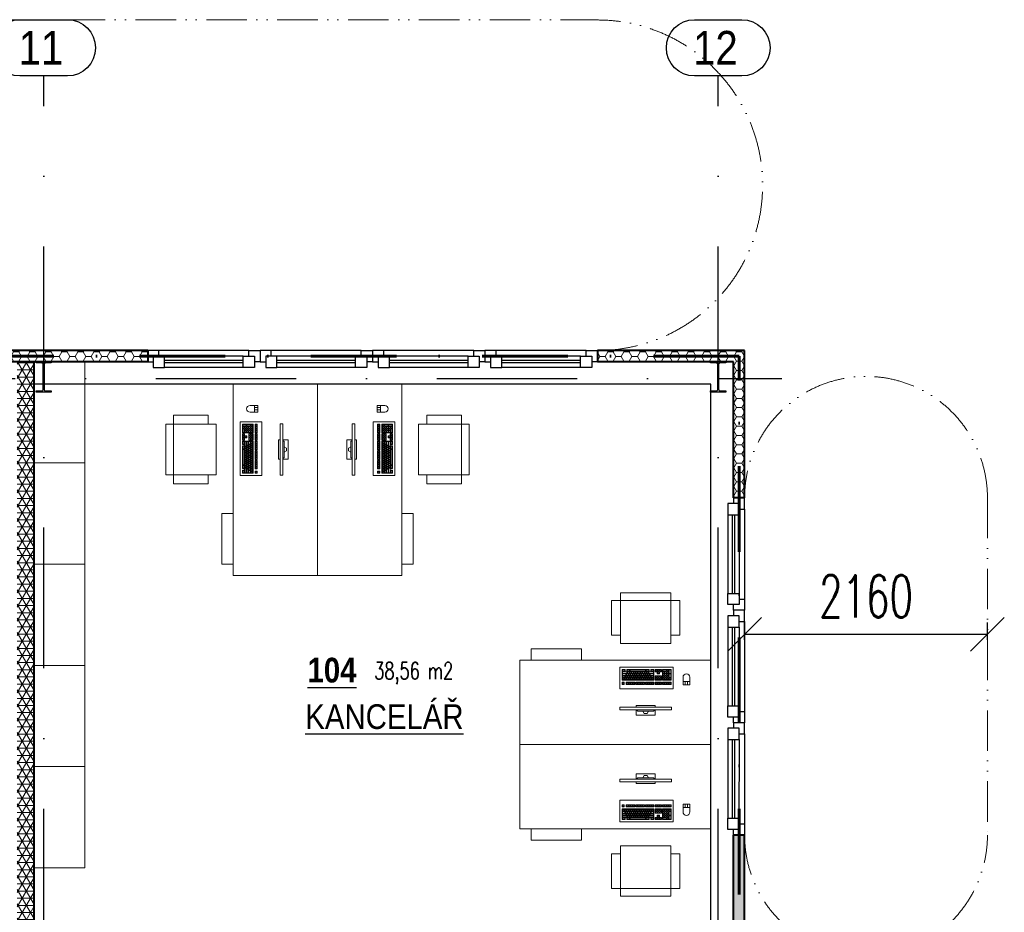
# Model space of a CAD drawing. Header units: millimetres. Extents: x 2886542 to 7567581, y -792623 to 134766.
# Tile 41 of 256: x 3939345 to 3948103, y -343687 to -335748. Entities that reach past the tile are written whole.
import ezdxf

# ---------------------------------------------------------------- set-up
doc = ezdxf.new("R2010")
doc.units = ezdxf.units.MM
for name, pattern in [('ACAD_ISO12W100', [21, 12, -3, 0, -3, 0, -3]), ('DASHDOT', [1, 0.5, -0.25, 0, -0.25]), ('DASHDOTX2', [50.8, 25.4, -12.7, 0, -12.7])]:
    doc.linetypes.add(name, pattern=pattern)
for name, color, linetype in [('IN_C_OSA', 6, 'DASHDOT'), ('IN_LEGENDA_M', 3, 'Continuous'), ('IN_NS_TENKA', 20, 'Continuous'), ('IN_NS_VYPLNE OTVORU', 16, 'Continuous'), ('IN_VYPLNE OTVORU', 151, 'Continuous'), ('požárničina', 10, 'Continuous')]:
    doc.layers.add(name, color=color, linetype=linetype)
doc.layers.add('IN_HELP', color=6, linetype='Continuous', plot=False)
for name, color, linetype, lineweight in [('IN_NS_TLUSTA', 1, 'Continuous', 40), ('IN_SLOUPY', 134, 'Continuous', 30), ('IN_SRAFY', 8, 'Continuous', 9), ('IN_STAFAGE', 8, 'Continuous', 9)]:
    doc.layers.add(name, color=color, linetype=linetype, lineweight=lineweight)
doc.styles.add('ARIAL', font='arial.ttf')
doc.styles.add('DVERE', font='SIMPLEX.shx', dxfattribs={"width": 0.65})
doc.styles.add('KOTY', font='SIMPLEX.SHX', dxfattribs={"width": 0.7})
doc.styles.add('ROMAND', font='romand.shx', dxfattribs={"width": 0.85})
doc.dimstyles.new('1_75', dxfattribs={"dimscale": 75, "dimtxt": 2.5, "dimasz": 2, "dimexe": 0.7, "dimexo": 0.625, "dimgap": 1, "dimtad": 1, "dimdec": 0, "dimrnd": 1, "dimtxsty": 'DVERE', "dimblk": 'OBLIQUE', "dimcen": 1.5, "dimclrd": 256, "dimclre": 256, "dimclrt": 4, "dimadec": 0, "dimazin": 0, "dimtm": 1e-09, "dimtfac": 1, "dimtdec": 0, "dimtix": 1, "dimtmove": 2, "dimatfit": 3, "dimldrblk": 'OBLIQUE', "dimfxl": 0, "dimarcsym": 0})
pattern_1 = [(0, (3590032.77, -350293.27), (71.4375, 41.2444597), [47.625, -95.25]), (120, (3590032.77, -350293.27), (-71.4375, 41.24446), [47.625, -95.25]), (60, (3590032.77, -350293.27), (2e-07, 82.4889196), [-95.25, 47.625])]

# ---------------------------------------------------------------- blocks, each defined once
blk = doc.blocks.new('Klávesnice')
at = {"color": 0, "linetype": 'ByBlock', "lineweight": -2}
for p, q in [((0, 193), (476, 193)), ((0, 192), (0, 193)), ((0, 193), (0, 192)), ((0, 192), (0, 193)), ((0, 0), (0, 192)), ((0, 192), (0, 0)), ((476, 193), (476, 192)), ((476, 193), (476, 192)), ((476, 192), (476, 193)), ((476, 192), (476, 0)), ((476, 192), (476, 0)), ((39, 152), (20, 152)), ((20, 133), (20, 152)), ((20, 133), (39, 133)), ((39, 114), (20, 114)), ((20, 114), (20, 95)), ((20, 95), (20, 76)), ((36, 148), (23, 148)), ((23, 135), (23, 148)), ((36, 135), (23, 135)), ((36, 110), (23, 110)), ((23, 97), (23, 110)), ((23, 97), (36, 97)), ((23, 78), (23, 91)), ((45, 91), (23, 91)), ((36, 148), (36, 135)), ((36, 110), (36, 97)), ((39, 133), (39, 152)), ((58, 114), (39, 114)), ((55, 110), (42, 110)), ((42, 97), (42, 110)), ((42, 97), (55, 97)), ((45, 78), (45, 91)), ((64, 91), (51, 91)), ((51, 78), (51, 91)), ((55, 97), (55, 110)), ((77, 152), (58, 152)), ((58, 133), (58, 152)), ((58, 133), (77, 133)), ((77, 114), (58, 114)), ((74, 148), (61, 148)), ((61, 148), (61, 135)), ((74, 135), (61, 135)), ((74, 110), (61, 110)), ((61, 97), (61, 110)), ((61, 97), (74, 97)), ((64, 78), (64, 91)), ((70, 78), (70, 91)), ((83, 91), (70, 91)), ((74, 135), (74, 148)), ((74, 110), (74, 97)), ((96, 152), (77, 152)), ((77, 133), (96, 133)), ((96, 114), (77, 114)), ((93, 148), (80, 148)), ((80, 148), (80, 135)), ((93, 135), (80, 135)), ((93, 110), (80, 110)), ((80, 97), (80, 110)), ((80, 97), (93, 97)), ((83, 78), (83, 91)), ((89, 78), (89, 91)), ((102, 91), (89, 91)), ((93, 148), (93, 135)), ((93, 97), (93, 110)), ((115, 152), (96, 152)), ((96, 133), (115, 133)), ((115, 114), (96, 114)), ((112, 148), (99, 148)), ((99, 148), (99, 135)), ((112, 135), (99, 135)), ((112, 110), (99, 110)), ((99, 97), (99, 110)), ((99, 97), (112, 97)), ((102, 78), (102, 91)), ((121, 91), (108, 91)), ((108, 78), (108, 91)), ((112, 135), (112, 148)), ((112, 110), (112, 97)), ((134, 152), (115, 152)), ((115, 133), (134, 133)), ((134, 114), (115, 114)), ((131, 148), (118, 148)), ((118, 148), (118, 135)), ((131, 135), (118, 135)), ((131, 110), (118, 110)), ((118, 97), (118, 110)), ((118, 97), (131, 97)), ((121, 78), (121, 91)), ((127, 78), (127, 91)), ((140, 91), (127, 91)), ((131, 148), (131, 135)), ((131, 97), (131, 110)), ((134, 133), (134, 152)), ((153, 114), (134, 114)), ((150, 110), (137, 110)), ((137, 97), (137, 110)), ((137, 97), (150, 97)), ((140, 78), (140, 91)), ((162, 152), (143, 152)), ((143, 133), (143, 152)), ((143, 133), (162, 133)), ((159, 148), (146, 148)), ((146, 148), (146, 135)), ((159, 135), (146, 135)), ((159, 91), (146, 91)), ((146, 78), (146, 91)), ((150, 110), (150, 97)), ((172, 114), (153, 114)), ((169, 110), (156, 110)), ((156, 97), (156, 110)), ((156, 97), (169, 97)), ((159, 135), (159, 148)), ((159, 78), (159, 91)), ((181, 152), (162, 152)), ((162, 133), (181, 133)), ((178, 148), (165, 148)), ((165, 148), (165, 135)), ((178, 135), (165, 135)), ((165, 78), (165, 91)), ((178, 91), (165, 91)), ((169, 97), (169, 110)), ((191, 114), (172, 114)), ((188, 110), (175, 110)), ((175, 97), (175, 110)), ((175, 97), (188, 97)), ((178, 148), (178, 135)), ((178, 78), (178, 91)), ((200, 152), (181, 152)), ((181, 133), (200, 133)), ((197, 148), (184, 148)), ((184, 148), (184, 135)), ((197, 135), (184, 135)), ((184, 78), (184, 91)), ((197, 91), (184, 91)), ((188, 110), (188, 97)), ((210, 114), (191, 114)), ((207, 110), (194, 110)), ((194, 97), (194, 110)), ((194, 97), (207, 97)), ((197, 135), (197, 148)), ((197, 78), (197, 91)), ((219, 152), (200, 152)), ((200, 133), (219, 133)), ((216, 148), (203, 148)), ((203, 148), (203, 135)), ((216, 135), (203, 135)), ((216, 91), (203, 91)), ((203, 78), (203, 91)), ((207, 97), (207, 110)), ((229, 114), (210, 114)), ((226, 110), (213, 110)), ((213, 97), (213, 110)), ((213, 97), (226, 97)), ((216, 148), (216, 135)), ((216, 78), (216, 91)), ((219, 133), (219, 152)), ((222, 78), (222, 91)), ((235, 91), (222, 91)), ((226, 110), (226, 97)), ((247, 152), (229, 152)), ((229, 133), (229, 152)), ((229, 133), (247, 133)), ((247, 114), (229, 114)), ((244, 148), (232, 148)), ((232, 148), (232, 135)), ((244, 135), (232, 135)), ((244, 110), (232, 110)), ((232, 97), (232, 110)), ((232, 97), (244, 97)), ((235, 78), (235, 91)), ((254, 91), (241, 91)), ((241, 78), (241, 91)), ((244, 135), (244, 148)), ((244, 97), (244, 110)), ((266, 152), (247, 152)), ((247, 133), (266, 133)), ((266, 114), (247, 114)), ((263, 148), (250, 148)), ((250, 148), (250, 135)), ((263, 135), (250, 135)), ((263, 110), (250, 110)), ((250, 97), (250, 110)), ((250, 97), (263, 97)), ((254, 78), (254, 91)), ((260, 78), (260, 91)), ((273, 91), (260, 91)), ((263, 148), (263, 135)), ((263, 110), (263, 97)), ((285, 152), (266, 152)), ((266, 133), (285, 133)), ((285, 114), (266, 114)), ((282, 148), (269, 148)), ((269, 148), (269, 135)), ((282, 135), (269, 135)), ((282, 110), (269, 110)), ((269, 97), (269, 110)), ((269, 97), (282, 97)), ((273, 78), (273, 91)), ((279, 78), (279, 91)), ((301, 91), (279, 91)), ((282, 135), (282, 148)), ((282, 97), (282, 110)), ((304, 152), (285, 152)), ((285, 133), (304, 133)), ((285, 114), (304, 114)), ((301, 148), (288, 148)), ((288, 148), (288, 135)), ((301, 135), (288, 135)), ((301, 110), (288, 110)), ((288, 97), (288, 110)), ((288, 97), (301, 97)), ((301, 148), (301, 135)), ((301, 110), (301, 97)), ((301, 91), (301, 78)), ((304, 133), (304, 152)), ((304, 95), (304, 114)), ((304, 95), (304, 76)), ((314, 152), (314, 133)), ((333, 152), (314, 152)), ((333, 133), (314, 133)), ((333, 114), (314, 114)), ((314, 95), (314, 114)), ((314, 76), (314, 95)), ((317, 135), (317, 148)), ((330, 148), (317, 148)), ((317, 135), (330, 135)), ((330, 110), (317, 110)), ((317, 97), (317, 110)), ((317, 97), (330, 97)), ((330, 91), (317, 91)), ((317, 78), (317, 91)), ((330, 135), (330, 148)), ((330, 97), (330, 110)), ((330, 78), (330, 91)), ((352, 152), (333, 152)), ((352, 133), (333, 133)), ((333, 114), (352, 114)), ((336, 135), (336, 148)), ((349, 148), (336, 148)), ((336, 135), (349, 135)), ((349, 110), (336, 110)), ((336, 110), (336, 97)), ((336, 97), (349, 97)), ((349, 91), (336, 91)), ((336, 91), (336, 78)), ((349, 148), (349, 135)), ((349, 110), (349, 97)), ((349, 91), (349, 78)), ((371, 152), (352, 152)), ((371, 133), (352, 133)), ((352, 114), (371, 114)), ((355, 135), (355, 148)), ((368, 148), (355, 148)), ((355, 135), (368, 135)), ((368, 110), (355, 110)), ((355, 110), (355, 97)), ((355, 97), (368, 97)), ((368, 91), (355, 91)), ((355, 91), (355, 78)), ((368, 135), (368, 148)), ((368, 97), (368, 110)), ((368, 78), (368, 91)), ((371, 152), (371, 133)), ((371, 95), (371, 114)), ((371, 76), (371, 95)), ((399, 152), (380, 152)), ((380, 133), (380, 152)), ((380, 133), (399, 133)), ((399, 114), (380, 114)), ((380, 114), (380, 95)), ((380, 95), (380, 76)), ((396, 148), (383, 148)), ((383, 135), (383, 148)), ((396, 135), (383, 135)), ((396, 110), (383, 110)), ((383, 97), (383, 110)), ((383, 97), (396, 97)), ((383, 78), (383, 91)), ((396, 91), (383, 91)), ((396, 135), (396, 148)), ((396, 110), (396, 97)), ((396, 78), (396, 91)), ((418, 152), (399, 152)), ((399, 133), (418, 133)), ((418, 114), (399, 114)), ((415, 148), (402, 148)), ((402, 148), (402, 135)), ((415, 135), (402, 135)), ((415, 110), (402, 110)), ((402, 97), (402, 110)), ((402, 97), (415, 97)), ((402, 78), (402, 91)), ((415, 91), (402, 91)), ((415, 148), (415, 135)), ((415, 97), (415, 110)), ((415, 91), (415, 78)), ((437, 152), (418, 152)), ((418, 133), (437, 133)), ((437, 114), (418, 114)), ((434, 148), (421, 148)), ((421, 148), (421, 135)), ((434, 135), (421, 135)), ((434, 110), (421, 110)), ((421, 97), (421, 110)), ((421, 97), (434, 97)), ((421, 78), (421, 91)), ((434, 91), (421, 91)), ((434, 135), (434, 148)), ((434, 110), (434, 97)), ((434, 78), (434, 91)), ((456, 152), (437, 152)), ((437, 133), (456, 133)), ((437, 114), (456, 114)), ((453, 148), (440, 148)), ((440, 148), (440, 135)), ((453, 135), (440, 135)), ((453, 110), (440, 110)), ((440, 97), (440, 110)), ((440, 97), (453, 97)), ((453, 91), (440, 91)), ((440, 91), (440, 59)), ((453, 148), (453, 135)), ((453, 97), (453, 110)), ((453, 59), (453, 91)), ((456, 133), (456, 152)), ((456, 95), (456, 114)), ((456, 58), (456, 95)), ((0, 0), (476, 0)), ((20, 58), (20, 76)), ((20, 39), (20, 58)), ((20, 39), (20, 20)), ((48, 20), (20, 20)), ((23, 78), (45, 78)), ((55, 72), (23, 72)), ((23, 59), (23, 72)), ((55, 59), (23, 59)), ((64, 54), (23, 54)), ((23, 41), (23, 54)), ((64, 41), (23, 41)), ((23, 22), (23, 35)), ((45, 35), (23, 35)), ((23, 22), (45, 22)), ((45, 35), (45, 22)), ((48, 39), (48, 20)), ((48, 39), (62, 39)), ((51, 78), (64, 78)), ((55, 59), (55, 72)), ((74, 72), (61, 72)), ((61, 59), (61, 72)), ((61, 59), (74, 59)), ((62, 39), (62, 20)), ((91, 20), (62, 20)), ((64, 41), (64, 54)), ((65, 22), (65, 35)), ((88, 35), (65, 35)), ((65, 22), (88, 22)), ((70, 78), (83, 78)), ((70, 41), (70, 54)), ((83, 54), (70, 54)), ((70, 41), (83, 41)), ((74, 72), (74, 59)), ((80, 59), (80, 72)), ((93, 72), (80, 72)), ((80, 59), (93, 59)), ((83, 54), (83, 41)), ((88, 35), (88, 22)), ((89, 78), (102, 78)), ((89, 41), (89, 54)), ((102, 54), (89, 54)), ((89, 41), (102, 41)), ((233, 20), (91, 20)), ((93, 72), (93, 59)), ((94, 22), (94, 35)), ((230, 35), (94, 35)), ((94, 22), (230, 22)), ((112, 72), (99, 72)), ((99, 59), (99, 72)), ((99, 59), (112, 59)), ((102, 54), (102, 41)), ((108, 78), (121, 78)), ((121, 54), (108, 54)), ((108, 41), (108, 54)), ((108, 41), (121, 41)), ((112, 72), (112, 59)), ((118, 59), (118, 72)), ((131, 72), (118, 72)), ((118, 59), (131, 59)), ((121, 54), (121, 41)), ((127, 78), (140, 78)), ((127, 41), (127, 54)), ((140, 54), (127, 54)), ((127, 41), (140, 41)), ((131, 72), (131, 59)), ((137, 59), (137, 72)), ((150, 72), (137, 72)), ((137, 59), (150, 59)), ((140, 54), (140, 41)), ((146, 78), (159, 78)), ((159, 54), (146, 54)), ((146, 41), (146, 54)), ((146, 41), (159, 41)), ((150, 72), (150, 59)), ((169, 72), (156, 72)), ((156, 59), (156, 72)), ((156, 59), (169, 59)), ((159, 54), (159, 41)), ((165, 78), (178, 78)), ((165, 41), (165, 54)), ((178, 54), (165, 54)), ((165, 41), (178, 41)), ((169, 72), (169, 59)), ((175, 59), (175, 72)), ((188, 72), (175, 72)), ((175, 59), (188, 59)), ((178, 54), (178, 41)), ((184, 78), (197, 78)), ((184, 41), (184, 54)), ((197, 54), (184, 54)), ((184, 41), (197, 41)), ((188, 72), (188, 59)), ((207, 72), (194, 72)), ((194, 59), (194, 72)), ((194, 59), (207, 59)), ((197, 54), (197, 41)), ((203, 78), (216, 78)), ((216, 54), (203, 54)), ((203, 41), (203, 54)), ((203, 41), (216, 41)), ((207, 72), (207, 59)), ((213, 59), (213, 72)), ((226, 72), (213, 72)), ((213, 59), (226, 59)), ((216, 54), (216, 41)), ((222, 78), (235, 78)), ((222, 41), (222, 54)), ((235, 54), (222, 54)), ((222, 41), (235, 41)), ((226, 72), (226, 59)), ((230, 35), (230, 22)), ((232, 59), (232, 72)), ((244, 72), (232, 72)), ((232, 59), (244, 59)), ((262, 20), (233, 20)), ((235, 54), (235, 41)), ((236, 22), (236, 35)), ((259, 35), (236, 35)), ((236, 22), (259, 22)), ((241, 78), (254, 78)), ((254, 54), (241, 54)), ((241, 41), (241, 54)), ((241, 41), (254, 41)), ((244, 72), (244, 59)), ((263, 72), (250, 72)), ((250, 59), (250, 72)), ((250, 59), (263, 59)), ((254, 54), (254, 41)), ((259, 22), (259, 35)), ((260, 78), (273, 78)), ((301, 54), (260, 54)), ((260, 54), (260, 41)), ((301, 41), (260, 41)), ((262, 39), (262, 20)), ((276, 39), (262, 39)), ((263, 72), (263, 59)), ((301, 72), (269, 72)), ((269, 72), (269, 59)), ((301, 59), (269, 59)), ((276, 39), (276, 20)), ((304, 20), (276, 20)), ((279, 78), (301, 78)), ((279, 22), (279, 35)), ((301, 35), (279, 35)), ((279, 22), (301, 22)), ((301, 72), (301, 59)), ((301, 54), (301, 41)), ((301, 22), (301, 35)), ((304, 58), (304, 76)), ((304, 39), (304, 58)), ((304, 39), (304, 20)), ((314, 76), (333, 76)), ((314, 20), (314, 39)), ((333, 39), (314, 39)), ((314, 20), (333, 20)), ((330, 78), (317, 78)), ((317, 35), (317, 22)), ((330, 35), (317, 35)), ((330, 22), (317, 22)), ((330, 35), (330, 22)), ((333, 76), (352, 76)), ((352, 58), (333, 58)), ((333, 39), (333, 58)), ((333, 20), (352, 20)), ((349, 78), (336, 78)), ((349, 54), (336, 54)), ((336, 54), (336, 41)), ((349, 41), (336, 41)), ((336, 35), (336, 22)), ((349, 35), (336, 35)), ((349, 22), (336, 22)), ((349, 54), (349, 41)), ((349, 22), (349, 35)), ((352, 76), (371, 76)), ((352, 39), (352, 58)), ((371, 39), (352, 39)), ((352, 20), (371, 20)), ((368, 78), (355, 78)), ((355, 35), (355, 22)), ((368, 35), (355, 35)), ((368, 22), (355, 22)), ((368, 35), (368, 22)), ((371, 20), (371, 39)), ((380, 76), (380, 58)), ((380, 58), (380, 39)), ((380, 20), (380, 39)), ((380, 20), (418, 20)), ((383, 78), (396, 78)), ((383, 59), (383, 72)), ((396, 72), (383, 72)), ((383, 59), (396, 59)), ((383, 41), (383, 54)), ((396, 54), (383, 54)), ((383, 41), (396, 41)), ((383, 35), (383, 22)), ((415, 35), (383, 35)), ((415, 22), (383, 22)), ((396, 59), (396, 72)), ((396, 41), (396, 54)), ((402, 78), (415, 78)), ((402, 59), (402, 72)), ((415, 72), (402, 72)), ((402, 59), (415, 59)), ((402, 41), (402, 54)), ((415, 54), (402, 54)), ((402, 41), (415, 41)), ((415, 72), (415, 59)), ((415, 54), (415, 41)), ((415, 35), (415, 22)), ((437, 20), (418, 20)), ((421, 78), (434, 78)), ((421, 59), (421, 72)), ((434, 72), (421, 72)), ((421, 59), (434, 59)), ((421, 41), (421, 54)), ((434, 54), (421, 54)), ((421, 41), (434, 41)), ((421, 22), (421, 35)), ((434, 35), (421, 35)), ((421, 22), (434, 22)), ((434, 59), (434, 72)), ((434, 41), (434, 54)), ((434, 22), (434, 35)), ((456, 20), (437, 20)), ((440, 59), (453, 59)), ((440, 54), (440, 22)), ((453, 54), (440, 54)), ((440, 22), (453, 22)), ((453, 54), (453, 22)), ((456, 20), (456, 58))]:
    blk.add_line(p, q, dxfattribs=at)
blk = doc.blocks.new('*U2964')
at = {"color": 0, "linetype": 'ByBlock', "lineweight": -2}
for p, q in [((-84.6, 85.2), (84.6, 85.2)), ((-84.6, 85.2), (-84.6, 37.6)), ((-84.6, 0), (-84.6, 15.2)), ((84.6, 0), (-84.6, 0)), ((-81.5, 37.6), (-70.3, 48.8)), ((-70.3, 48.8), (70.3, 48.8)), ((-24.1, 48.8), (-12.9, 71.1)), ((-12.9, 71.1), (12.9, 71.1)), ((24.1, 48.8), (12.9, 71.1)), ((81.5, 37.6), (70.3, 48.8)), ((84.6, 85.2), (84.6, 37.6)), ((84.6, 0), (84.6, 15.2))]:
    blk.add_line(p, q, dxfattribs=at)
blk.add_lwpolyline([(-229.1, 15.2), (229.1, 15.2), (229.1, 37.6), (-229.1, 37.6)], close=True, dxfattribs=at)
blk = doc.blocks.new('_Oblique')
at = {"color": 0, "linetype": 'ByBlock', "lineweight": -2}
blk.add_line((-0.5, -0.5), (0.5, 0.5), dxfattribs=at)
blk = doc.blocks.new('*D3071')
at = {"layer": 'Defpoints', "color": 0, "linetype": 'Continuous', "lineweight": 50}
for p in [(3947953.2, -341214.1), (3945793.2, -341357.8), (3947953.2, -341357.8)]:
    blk.add_point(p, dxfattribs=at)
at = {"layer": 'požárničina', "color": 7, "linetype": 'Continuous', "lineweight": -2}
for p, q in [((3945793.2, -341264), (3945793.2, -341109.1)), ((3947953.2, -341264), (3947953.2, -341109.1))]:
    blk.add_line(p, q, dxfattribs=at)
at = {"layer": 'požárničina', "color": 7, "lineweight": -2}
blk.add_line((3945793.2, -341214.1), (3947953.2, -341214.1), dxfattribs=at)
at = {"layer": 'požárničina', "color": 7, "linetype": 'Continuous', "lineweight": -2, "xscale": 300, "yscale": 300, "zscale": 300, "rotation": 180}
blk.add_blockref('_Oblique', (3945793.2, -341214.1), dxfattribs=at)
at = {"layer": 'požárničina', "color": 7, "linetype": 'Continuous', "lineweight": -2, "xscale": 300, "yscale": 300, "zscale": 300}
blk.add_blockref('_Oblique', (3947953.2, -341214.1), dxfattribs=at)
at = {"layer": 'požárničina', "color": 7, "linetype": 'Continuous', "lineweight": 9, "insert": (3946873.2, -340876.6), "char_height": 375, "attachment_point": 5, "style": 'DVERE'}
blk.add_mtext('2160', dxfattribs=at)

msp = doc.modelspace()

# ---------------------------------------------------------------- hatches: boundary and pattern name
at = {"layer": 'IN_SRAFY'}
h = msp.add_hatch(dxfattribs=at)
h.set_pattern_fill('HONEY', color=250, scale=15)
h.set_pattern_definition(pattern_1)
h.paths.add_polyline_path([(3940483.2, -338690.8), (3938523.2, -338690.8), (3938523.2, -338790.8), (3940483.2, -338790.8)])
h = msp.add_hatch(dxfattribs=at)
h.set_pattern_fill('HONEY', color=250, scale=15)
h.set_pattern_definition(pattern_1)
h.paths.add_polyline_path([(3945793.2, -338690.8), (3944483.2, -338690.8), (3944483.2, -338790.8), (3945693.2, -338790.8), (3945693.2, -340000.8), (3945793.3, -340000.8)])
h = msp.add_hatch(dxfattribs=at)
h.set_pattern_fill('NET3', color=250, scale=20)
h.set_pattern_definition([(0, (3601712.77, -350293.27), (0, 63.5), []), (60, (3601712.77, -350293.27), (-54.992613, 31.75), []), (120, (3601712.77, -350293.27), (-54.992613, -31.75), [])])
h.paths.add_polyline_path([(3939473.2, -338790.8), (3939323.2, -338790.8), (3939323.2, -344990.8), (3938323.2, -344990.8), (3938323.2, -345140.8), (3941973.2, -345140.9), (3941973.2, -344990.8), (3939473.2, -344990.8)])
h = msp.add_hatch(dxfattribs=at)
h.set_pattern_fill('HONEY', color=250, scale=15)
h.set_pattern_definition([(0, (3596272.772, -354603.27), (71.4375, 41.2444597), [47.625, -95.25]), (120, (3596272.772, -354603.27), (-71.4375, 41.24446), [47.625, -95.25]), (60, (3596272.772, -354603.27), (2e-07, 82.4889196), [-95.25, 47.625])])
h.paths.add_polyline_path([(3945693.2, -346050.8), (3945793.2, -346050.8), (3945793.2, -343000.8), (3945693.2, -343000.8)])
h.paths.add_polyline_path([(3945793.2, -347020.8), (3945693.2, -347020.8), (3945693.2, -347790.8), (3945793.2, -347790.8)])

# ---------------------------------------------------------------- linework, layer by layer
at = {"layer": 'IN_C_OSA', "color": 250, "ltscale": 2500}
for p, q in [((3939558.2, -361517), (3939558.2, -336248.2)), ((3945558.2, -361517), (3945558.2, -336248.2)), ((3885552.3, -338940.8), (3946125.5, -338940.8))]:
    msp.add_line(p, q, dxfattribs=at)
at = {"layer": 'IN_C_OSA', "color": 250, "linetype": 'ByBlock'}
for points in [[(3939347, -336248.2, -1), (3939347, -335748.2), (3939769.5, -335748.2, -1), (3939769.5, -336248.2)], [(3945347, -336248.2, -1), (3945347, -335748.2), (3945769.5, -335748.2, -1), (3945769.5, -336248.2)]]:
    msp.add_lwpolyline(points, format="xyb", close=True, dxfattribs=at)
at = {"layer": 'IN_NS_TENKA', "color": 250}
for p, q in [((3945493.2, -338990.8), (3939448.2, -338990.8)), ((3945493.2, -346050.8), (3945493.2, -338990.8))]:
    msp.add_line(p, q, dxfattribs=at)
at = {"layer": 'IN_NS_TLUSTA', "color": 250}
for p, q in [((3940483.2, -338690.8), (3938523.2, -338690.8)), ((3940483.2, -338690.8), (3940483.2, -338790.8)), ((3945793.2, -338690.8), (3944483.2, -338690.8)), ((3944483.2, -338690.8), (3944483.2, -338790.8)), ((3945793.2, -340000.8), (3945793.2, -338690.8)), ((3940483.2, -338790.8), (3938523.2, -338790.8)), ((3939473.2, -344990.8), (3939473.2, -338790.8)), ((3945693.2, -338790.8), (3944483.2, -338790.8)), ((3945693.2, -340000.8), (3945693.2, -338790.8)), ((3945793.2, -340000.8), (3945693.2, -340000.8)), ((3945693.2, -346050.8), (3945693.2, -343000.8)), ((3945793.2, -343000.8), (3945693.2, -343000.8)), ((3945793.2, -346050.8), (3945793.2, -343000.8))]:
    msp.add_line(p, q, dxfattribs=at)
at = {"layer": 'IN_NS_VYPLNE OTVORU', "color": 250}
for p, q in [((3941383.2, -338690.8), (3940483.2, -338690.8)), ((3941333.2, -338740.8), (3940583.2, -338740.8)), ((3942383.2, -338690.8), (3941483.2, -338690.8)), ((3942333.2, -338740.8), (3941583.2, -338740.8)), ((3943383.2, -338690.8), (3942483.2, -338690.8)), ((3943333.2, -338740.8), (3942583.2, -338740.8)), ((3944383.2, -338690.8), (3943483.2, -338690.8)), ((3944333.2, -338740.8), (3943583.2, -338740.8)), ((3941333.2, -338780.8), (3940633.2, -338780.8)), ((3941333.2, -338800.8), (3940633.2, -338800.8)), ((3941333.2, -338840.8), (3940633.2, -338840.8)), ((3942333.2, -338780.8), (3941633.2, -338780.8)), ((3942333.2, -338800.8), (3941633.2, -338800.8)), ((3942333.2, -338840.8), (3941633.2, -338840.8)), ((3943333.2, -338780.8), (3942633.2, -338780.8)), ((3943333.2, -338800.8), (3942633.2, -338800.8)), ((3943333.2, -338840.8), (3942633.2, -338840.8)), ((3944333.2, -338780.8), (3943633.2, -338780.8)), ((3944333.2, -338800.8), (3943633.2, -338800.8)), ((3944333.2, -338840.8), (3943633.2, -338840.8)), ((3945643.3, -340150.8), (3945643.3, -340850.8)), ((3945683.3, -340150.8), (3945683.3, -340850.8)), ((3945703.3, -340150.8), (3945703.3, -340850.8)), ((3945743.3, -340150.8), (3945743.3, -340900.8)), ((3945793.3, -340100.8), (3945793.2, -341000.8)), ((3945793.2, -341100.8), (3945793.2, -342000.8)), ((3945643.3, -341150.8), (3945643.3, -341850.8)), ((3945683.3, -341150.8), (3945683.2, -341850.8)), ((3945703.3, -341150.8), (3945703.2, -341850.8)), ((3945743.3, -341150.8), (3945743.2, -341900.8)), ((3945793.2, -342100.8), (3945793.2, -343000.8)), ((3945643.3, -342150.8), (3945643.3, -342850.8)), ((3945683.3, -342150.8), (3945683.2, -342850.8)), ((3945703.3, -342150.8), (3945703.2, -342850.8)), ((3945743.3, -342150.8), (3945743.2, -342900.8))]:
    msp.add_line(p, q, dxfattribs=at)
for points in [[(3940583.2, -338740.8), (3940583.2, -338690.8), (3940483.2, -338690.8), (3940483.2, -338790.8), (3940533.2, -338790.8)], [(3941383.2, -338740.8), (3941383.2, -338690.8), (3941483.2, -338690.8), (3941483.2, -338790.8), (3941433.2, -338790.8)], [(3941583.2, -338740.8), (3941583.2, -338690.8), (3941483.2, -338690.8), (3941483.2, -338790.8), (3941533.2, -338790.8)], [(3942383.2, -338740.8), (3942383.2, -338690.8), (3942483.2, -338690.8), (3942483.2, -338790.8), (3942433.2, -338790.8)], [(3942583.2, -338740.8), (3942583.2, -338690.8), (3942483.2, -338690.8), (3942483.2, -338790.8), (3942533.2, -338790.8)], [(3943383.2, -338740.8), (3943383.2, -338690.8), (3943483.2, -338690.8), (3943483.2, -338790.8), (3943433.2, -338790.8)], [(3943583.2, -338740.8), (3943583.2, -338690.8), (3943483.2, -338690.8), (3943483.2, -338790.8), (3943533.2, -338790.8)], [(3944383.2, -338740.8), (3944383.2, -338690.8), (3944483.2, -338690.8), (3944483.2, -338790.8), (3944433.2, -338790.8)], [(3945743.3, -340100.8), (3945793.3, -340100.8), (3945793.3, -340000.8), (3945693.3, -340000.8), (3945693.3, -340050.8)], [(3945743.3, -340900.8), (3945793.2, -340900.8), (3945793.2, -341000.8), (3945693.3, -341000.8), (3945693.3, -340950.8)], [(3945743.3, -341100.8), (3945793.2, -341100.8), (3945793.2, -341000.8), (3945693.3, -341000.8), (3945693.3, -341050.8)], [(3945743.2, -341900.8), (3945793.2, -341900.8), (3945793.2, -342000.8), (3945693.2, -342000.8), (3945693.2, -341950.8)], [(3945743.3, -342100.8), (3945793.2, -342100.8), (3945793.2, -342000.8), (3945693.3, -342000.8), (3945693.3, -342050.8)], [(3945743.2, -342900.8), (3945793.2, -342900.8), (3945793.2, -343000.8), (3945693.2, -343000.8), (3945693.2, -342950.8)]]:
    msp.add_lwpolyline(points, dxfattribs=at)
for points in [[(3940633.2, -338740.8), (3940533.2, -338740.8), (3940533.2, -338840.8), (3940633.2, -338840.8)], [(3941333.2, -338740.8), (3941433.2, -338740.8), (3941433.2, -338840.8), (3941333.2, -338840.8)], [(3941633.2, -338740.8), (3941533.2, -338740.8), (3941533.2, -338840.8), (3941633.2, -338840.8)], [(3942333.2, -338740.8), (3942433.2, -338740.8), (3942433.2, -338840.8), (3942333.2, -338840.8)], [(3942633.2, -338740.8), (3942533.2, -338740.8), (3942533.2, -338840.8), (3942633.2, -338840.8)], [(3943333.2, -338740.8), (3943433.2, -338740.8), (3943433.2, -338840.8), (3943333.2, -338840.8)], [(3943633.2, -338740.8), (3943533.2, -338740.8), (3943533.2, -338840.8), (3943633.2, -338840.8)], [(3944333.2, -338740.8), (3944433.2, -338740.8), (3944433.2, -338840.8), (3944333.2, -338840.8)], [(3945743.3, -340150.8), (3945743.3, -340050.8), (3945643.3, -340050.8), (3945643.3, -340150.8)], [(3945743.3, -340850.8), (3945743.3, -340950.8), (3945643.3, -340950.8), (3945643.3, -340850.8)], [(3945743.3, -341150.8), (3945743.3, -341050.8), (3945643.3, -341050.8), (3945643.3, -341150.8)], [(3945743.2, -341850.8), (3945743.2, -341950.8), (3945643.2, -341950.8), (3945643.2, -341850.8)], [(3945743.3, -342150.8), (3945743.3, -342050.8), (3945643.3, -342050.8), (3945643.3, -342150.8)], [(3945743.2, -342850.8), (3945743.2, -342950.8), (3945643.2, -342950.8), (3945643.2, -342850.8)]]:
    msp.add_lwpolyline(points, close=True, dxfattribs=at)
at = {"layer": 'IN_SLOUPY', "color": 250}
for points in [[(3939554.9, -339035.6), (3939554.9, -338816, 0.414214), (3939539.9, -338801), (3939490.7, -338801), (3939490.7, -338790.8), (3939625.7, -338790.8), (3939625.7, -338801), (3939576.5, -338801, 0.414214), (3939561.5, -338816), (3939561.5, -339035.6, 0.414214), (3939576.5, -339050.6), (3939625.7, -339050.6), (3939625.7, -339060.8), (3939490.7, -339060.8), (3939490.7, -339050.6), (3939539.9, -339050.6, 0.414214)], [(3945554.9, -339035.6), (3945554.9, -338816, 0.414214), (3945539.9, -338801), (3945490.7, -338801), (3945490.7, -338790.8), (3945625.7, -338790.8), (3945625.7, -338801), (3945576.5, -338801, 0.414214), (3945561.5, -338816), (3945561.5, -339035.6, 0.414214), (3945576.5, -339050.6), (3945625.7, -339050.6), (3945625.7, -339060.8), (3945490.7, -339060.8), (3945490.7, -339050.6), (3945539.9, -339050.6, 0.414214)]]:
    msp.add_lwpolyline(points, format="xyb", close=True, dxfattribs=at)
at = {"layer": 'IN_STAFAGE', "color": 250, "ltscale": 10}
for p, q in [((3941433.8, -339238.8), (3941433.8, -339178.8)), ((3941433.8, -339198.8), (3941463.8, -339198.8)), ((3942553.3, -339198.8), (3942523.3, -339198.8)), ((3942553.3, -339238.8), (3942553.3, -339178.8)), ((3941433.8, -339218.8), (3941463.8, -339218.8)), ((3942553.3, -339218.8), (3942523.3, -339218.8)), ((3945245.3, -341635.4), (3945305.3, -341635.4)), ((3945265.3, -341635.4), (3945265.3, -341665.4)), ((3945285.3, -341635.4), (3945285.3, -341665.4)), ((3945245.3, -342754.9), (3945305.3, -342754.9)), ((3945265.3, -342754.9), (3945265.3, -342724.9)), ((3945285.3, -342754.9), (3945285.3, -342724.9))]:
    msp.add_line(p, q, dxfattribs=at)
at = {"layer": 'IN_STAFAGE', "color": 250, "linetype": 'ByBlock'}
for p, q in [((3940643.5, -339796), (3940643.5, -339346)), ((3940643.5, -339346), (3941093.5, -339346)), ((3940713.5, -339346), (3940713.5, -339796)), ((3941093.5, -339346), (3941093.5, -339796)), ((3942893.5, -339346), (3942893.5, -339796)), ((3943343.5, -339346), (3942893.5, -339346)), ((3943273.5, -339346), (3943273.5, -339796)), ((3943343.5, -339796), (3943343.5, -339346)), ((3941093.5, -339796), (3940643.5, -339796)), ((3942893.5, -339796), (3943343.5, -339796)), ((3944688.1, -341295.2), (3944688.1, -340845.2)), ((3944688.1, -340845.2), (3945138.1, -340845.2)), ((3945138.1, -340845.2), (3945138.1, -341295.2)), ((3945138.1, -340915.2), (3944688.1, -340915.2)), ((3945138.1, -341295.2), (3944688.1, -341295.2)), ((3945138.1, -343095.2), (3944688.1, -343095.2)), ((3944688.1, -343095.2), (3944688.1, -343545.2)), ((3945138.1, -343545.2), (3945138.1, -343095.2)), ((3945138.1, -343475.2), (3944688.1, -343475.2)), ((3944688.1, -343545.2), (3945138.1, -343545.2))]:
    msp.add_line(p, q, dxfattribs=at)
at = {"layer": 'IN_STAFAGE', "color": 250, "ltscale": 10}
for points in [[(3939473.2, -339690.8), (3939923.2, -339690.8), (3939923.2, -338790.8), (3939473.2, -338790.8)], [(3941243.5, -340690.8), (3941243.5, -338990.8), (3941993.5, -338990.8), (3941993.5, -340690.8)], [(3942743.5, -340690.8), (3942743.5, -338990.8), (3941993.5, -338990.8), (3941993.5, -340690.8)], [(3940713.5, -339346), (3941021.4, -339346), (3941021.4, -339266.2), (3940713.5, -339266.2)], [(3943273.5, -339346), (3942965.7, -339346), (3942965.7, -339266.2), (3943273.5, -339266.2)], [(3939473.2, -340590.8), (3939923.2, -340590.8), (3939923.2, -339690.8), (3939473.2, -339690.8)], [(3940713.5, -339796), (3941021.4, -339796), (3941021.4, -339875.7), (3940713.5, -339875.7)], [(3943273.5, -339796), (3942965.7, -339796), (3942965.7, -339875.7), (3943273.5, -339875.7)], [(3941143.5, -340590.8), (3941143.5, -340140.8), (3941243.5, -340140.8), (3941243.5, -340590.8)], [(3942843.5, -340590.8), (3942843.5, -340140.8), (3942743.5, -340140.8), (3942743.5, -340590.8)], [(3939473.2, -341490.8), (3939923.2, -341490.8), (3939923.2, -340590.8), (3939473.2, -340590.8)], [(3944688.1, -340915.2), (3944688.1, -341223), (3944608.4, -341223), (3944608.4, -340915.2)], [(3945138.1, -340915.2), (3945138.1, -341223), (3945217.8, -341223), (3945217.8, -340915.2)], [(3943893.2, -341345.2), (3944343.2, -341345.2), (3944343.2, -341445.2), (3943893.2, -341445.2)], [(3939473.2, -342390.8), (3939923.2, -342390.8), (3939923.2, -341490.8), (3939473.2, -341490.8)], [(3943793.2, -341445.2), (3945493.2, -341445.2), (3945493.2, -342195.2), (3943793.2, -342195.2)], [(3943793.2, -342945.2), (3945493.2, -342945.2), (3945493.2, -342195.2), (3943793.2, -342195.2)], [(3939473.2, -343290.8), (3939923.2, -343290.8), (3939923.2, -342390.8), (3939473.2, -342390.8)], [(3943893.2, -343045.2), (3944343.2, -343045.2), (3944343.2, -342945.2), (3943893.2, -342945.2)], [(3944688.1, -343475.2), (3944688.1, -343167.3), (3944608.4, -343167.3), (3944608.4, -343475.2)], [(3945138.1, -343475.2), (3945138.1, -343167.3), (3945217.8, -343167.3), (3945217.8, -343475.2)]]:
    msp.add_lwpolyline(points, close=True, dxfattribs=at)
for points in [[(3941463.8, -339238.8), (3941393.8, -339238.8, -1), (3941393.8, -339178.8), (3941463.8, -339178.8)], [(3942523.3, -339238.8), (3942593.3, -339238.8, 1), (3942593.3, -339178.8), (3942523.3, -339178.8)], [(3945245.3, -341665.4), (3945245.3, -341595.4, -1), (3945305.3, -341595.4), (3945305.3, -341665.4)], [(3945245.3, -342724.9), (3945245.3, -342794.9, 1), (3945305.3, -342794.9), (3945305.3, -342724.9)]]:
    msp.add_lwpolyline(points, format="xyb", close=True, dxfattribs=at)
at = {"layer": 'IN_VYPLNE OTVORU', "color": 250}
for p, q in [((3945643.3, -340150.8), (3945643.3, -340850.8)), ((3945683.3, -340150.8), (3945683.3, -340850.8)), ((3945703.3, -340150.8), (3945703.3, -340850.8)), ((3945743.3, -340150.8), (3945743.3, -340900.8)), ((3945793.3, -340100.8), (3945793.2, -341000.8)), ((3945793.2, -341100.8), (3945793.2, -342000.8)), ((3945643.3, -341150.8), (3945643.3, -341850.8)), ((3945683.3, -341150.8), (3945683.2, -341850.8)), ((3945703.3, -341150.8), (3945703.2, -341850.8)), ((3945743.3, -341150.8), (3945743.2, -341900.8)), ((3945793.2, -342100.8), (3945793.2, -343000.8)), ((3945643.3, -342150.8), (3945643.3, -342850.8)), ((3945683.3, -342150.8), (3945683.2, -342850.8)), ((3945703.3, -342150.8), (3945703.2, -342850.8)), ((3945743.3, -342150.8), (3945743.2, -342900.8))]:
    msp.add_line(p, q, dxfattribs=at)
for points in [[(3945743.3, -340100.8), (3945793.3, -340100.8), (3945793.3, -340000.8), (3945693.3, -340000.8), (3945693.3, -340050.8)], [(3945743.3, -340900.8), (3945793.2, -340900.8), (3945793.2, -341000.8), (3945693.3, -341000.8), (3945693.3, -340950.8)], [(3945743.3, -341100.8), (3945793.2, -341100.8), (3945793.2, -341000.8), (3945693.3, -341000.8), (3945693.3, -341050.8)], [(3945743.2, -341900.8), (3945793.2, -341900.8), (3945793.2, -342000.8), (3945693.2, -342000.8), (3945693.2, -341950.8)], [(3945743.3, -342100.8), (3945793.2, -342100.8), (3945793.2, -342000.8), (3945693.3, -342000.8), (3945693.3, -342050.8)], [(3945743.2, -342900.8), (3945793.2, -342900.8), (3945793.2, -343000.8), (3945693.2, -343000.8), (3945693.2, -342950.8)]]:
    msp.add_lwpolyline(points, dxfattribs=at)
for points in [[(3945743.3, -340150.8), (3945743.3, -340050.8), (3945643.3, -340050.8), (3945643.3, -340150.8)], [(3945743.3, -340850.8), (3945743.3, -340950.8), (3945643.3, -340950.8), (3945643.3, -340850.8)], [(3945743.3, -341150.8), (3945743.3, -341050.8), (3945643.3, -341050.8), (3945643.3, -341150.8)], [(3945743.2, -341850.8), (3945743.2, -341950.8), (3945643.2, -341950.8), (3945643.2, -341850.8)], [(3945743.3, -342150.8), (3945743.3, -342050.8), (3945643.3, -342050.8), (3945643.3, -342150.8)], [(3945743.2, -342850.8), (3945743.2, -342950.8), (3945643.2, -342950.8), (3945643.2, -342850.8)]]:
    msp.add_lwpolyline(points, close=True, dxfattribs=at)
at = {"layer": 'požárničina', "linetype": 'ACAD_ISO12W100', "lineweight": 0, "ltscale": 30}
for p, q in [((3886178.2, -335750.8), (3944483.2, -335750.8)), ((3947953.2, -340000.8), (3947953.2, -343000.8))]:
    msp.add_line(p, q, dxfattribs=at)
at = {"layer": 'požárničina', "linetype": 'DASHDOTX2', "lineweight": 60, "ltscale": 30}
for p, q in [((3945744.1, -338740.6), (3885996.4, -338740.6)), ((3945744.1, -348100.7), (3945744.1, -338740.6))]:
    msp.add_line(p, q, dxfattribs=at)
at = {"layer": 'požárničina', "linetype": 'ACAD_ISO12W100', "lineweight": 0, "ltscale": 30}
for centre, radius, start, end in [((3944483.2, -337220.8), 1470, 270, 90), ((3946873.2, -340000.8), 1080, 0, 180.20223), ((3946873.2, -343000.8), 1080, 179.79777, 0)]:
    msp.add_arc(centre, radius, start, end, dxfattribs=at)

# ---------------------------------------------------------------- block references
at = {"layer": 'IN_STAFAGE', "color": 250, "ltscale": 10, "extrusion": (0, 0, -1), "zscale": -1}
for name, p, rotation in [('Klávesnice', (-3941306.4, -339801.5), 90.00000000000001), ('*U2964', (-3941647.2, -339571), 90.00000000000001), ('Klávesnice', (-3944682.6, -341508.1), 180), ('*U2964', (-3944913.1, -341848.8), 180)]:
    msp.add_blockref(name, p, dxfattribs=dict(at, rotation=rotation))
at = {"layer": 'IN_STAFAGE', "color": 250, "ltscale": 10, "extrusion": (0, 0, -1), "xscale": -1, "zscale": -1, "rotation": 270}
for name, p in [('*U2964', (-3942339.9, -339571)), ('Klávesnice', (-3942680.6, -339801.5))]:
    msp.add_blockref(name, p, dxfattribs=at)
at = {"layer": 'IN_STAFAGE', "color": 250, "ltscale": 10, "extrusion": (0, 0, -1), "xscale": -1, "zscale": -1}
for name, p in [('*U2964', (-3944913.1, -342541.5)), ('Klávesnice', (-3944682.6, -342882.3))]:
    msp.add_blockref(name, p, dxfattribs=at)

# ---------------------------------------------------------------- texts
at = {"layer": 'IN_C_OSA', "color": 250, "linetype": 'ByBlock', "style": 'ARIAL', "width": 0.85}
for s, p in [('11', (3939335.7, -336148.2)), ('12', (3945335.7, -336148.2))]:
    msp.add_text(s, height=300, dxfattribs=at).set_placement(p)
at = {"layer": 'IN_HELP', "color": 250, "linetype": 'ByBlock', "insert": (3942499, -341463.9), "char_height": 150, "width": 5666.375, "attachment_point": 1, "style": 'KOTY'}
msp.add_mtext('\\pt450;38,56 m2', dxfattribs=at)
at = {"layer": 'IN_LEGENDA_M', "color": 250, "char_height": 220, "attachment_point": 1, "style": 'ROMAND'}
for s, insert, width in [('{\\fArial|b1|i0|c238|p34;\\L104}', (3941904.9, -341423.3), 407.187), ('{\\fArial|b0|i0|c238|p34;\\LKANCELÁŘ}', (3941885.3, -341836.8), 3404.995)]:
    msp.add_mtext(s, dxfattribs=dict(at, insert=insert, width=width))

# ---------------------------------------------------------------- dimensions: what is measured, and where the dimension line sits
at = {"layer": 'požárničina', "color": 7, "linetype": 'Continuous', "lineweight": 9}
dim = msp.add_linear_dim(base=(3947953.2, -341214.1), p1=(3945793.2, -341357.8), p2=(3947953.2, -341357.8), dimstyle='1_75', override={"dimscale": 150, "dimclrd": 7, "dimclre": 7, "dimclrt": 7, "dimfxl": 1.25, "dimfxlon": 1, "dimtfill": 1, "dimtfillclr": 256}, dxfattribs=at)
dim.commit()
dim.dimension.update_dxf_attribs({"geometry": '*D3071', "text_midpoint": (3946873.2, -340876.6)})

doc.saveas('drawing.dxf')
